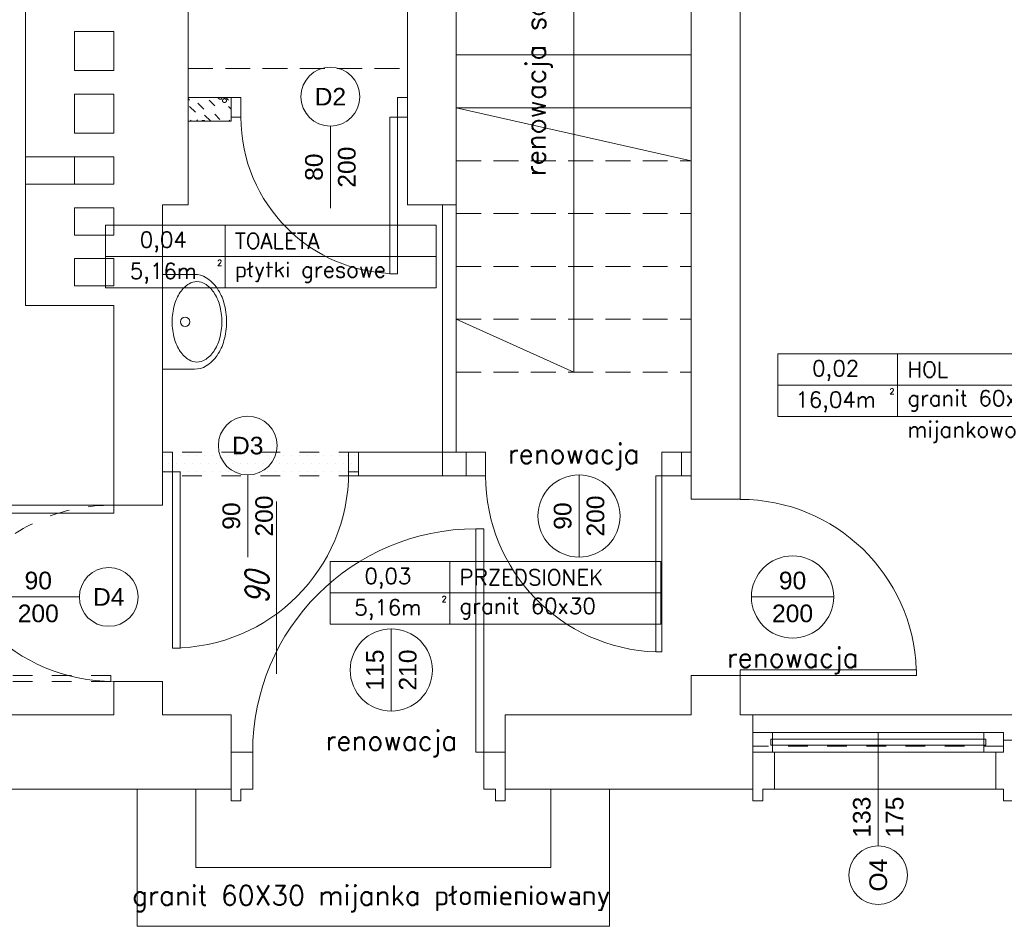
# Model space of a CAD drawing. Header units: millimetres. Extents: x -2274 to 12297, y -16157 to 26321.
# Tile 100 of 256: x -1210 to -707, y -4191 to -3728. Entities that reach past the tile are written whole.
import ezdxf
from ezdxf.enums import TextEntityAlignment as Align

# ---------------------------------------------------------------- set-up
doc = ezdxf.new("R2010")
doc.units = ezdxf.units.MM
for name, pattern in [('4002', [2, 1, -1]), ('901', [0]), ('DASHED', [19.05, 12.7, -6.35])]:
    doc.linetypes.add(name, pattern=pattern)
for name, color, linetype in [('- niebieska cienka - izolacja', 120, 'Continuous'), ('-LI-WIDOK', 2, 'Continuous'), ('_drzwi łuk', 1, 'Continuous'), ('_PROJEKTOWANE', 5, 'Continuous'), ('drzwi łuk', 1, 'Continuous'), ('KRESKOWANIE', 8, 'Continuous'), ('PROJEKTOWANE', 5, 'Continuous')]:
    doc.layers.add(name, color=color, linetype=linetype)
for name, color, linetype, lineweight in [('-ŚCIANY DZIAŁOWE', 3, 'Continuous', 35), ('-ŚCIANY NOŚNE', 4, 'Continuous', 53), ('CIENKA', 1, '901', 18), ('CIENKA - KRESKOWANIA', 254, 'Continuous', 0), ('CIENKA - OPISY', 2, 'Continuous', 25), ('CIENKA - WYMIAROWA', 8, 'Continuous', 18)]:
    doc.layers.add(name, color=color, linetype=linetype, lineweight=lineweight)
doc.layers.add('DO USU', color=7, linetype='Continuous', true_color=0x969696)
doc.layers.add('ISTN. BUD', color=253, linetype='Continuous', true_color=0x828282)
doc.styles.add('ARIAL', font='arial.ttf', dxfattribs={"height": 0.5})
doc.styles.add('DYBY-KURSYWA-0-8-K', font='ROMANS.SHX', dxfattribs={"width": 0.8, "oblique": 15})
doc.styles.add('SIMPLEX', font='simplex')

msp = doc.modelspace()

# ---------------------------------------------------------------- linework, layer by layer
at = {"layer": '- niebieska cienka - izolacja', "color": 253, "linetype": 'Continuous', "lineweight": 13}
for p, q in [((-1124, -3768.31), (-1123.2, -3769.11)), ((-1124, -3768.31), (-1123.2, -3769.11)), ((-1119, -3770.71), (-1116, -3773.71)), ((-1119, -3770.71), (-1116, -3773.71)), ((-1113.2, -3769.11), (-1110.4, -3771.91)), ((-1113.2, -3769.11), (-1110.4, -3771.91)), ((-1108.79, -3767.91), (-1108.79, -3767.77)), ((-1108.79, -3767.91), (-1108.59, -3767.91)), ((-1108.59, -3768.11), (-1108.59, -3767.91)), ((-1108.59, -3768.11), (-1108.39, -3768.11)), ((-1108.39, -3768.31), (-1108.39, -3768.11)), ((-1108.39, -3768.31), (-1108.19, -3768.31)), ((-1108.19, -3768.51), (-1108.19, -3768.31)), ((-1108.19, -3768.51), (-1107.99, -3768.51)), ((-1107.99, -3768.51), (-1107.79, -3768.51)), ((-1107.79, -3768.51), (-1107.59, -3768.51)), ((-1107.59, -3768.51), (-1107.39, -3768.51)), ((-1107.39, -3768.51), (-1107.19, -3768.51)), ((-1107.19, -3768.51), (-1106.99, -3768.51)), ((-1106.99, -3768.31), (-1106.79, -3768.31)), ((-1106.99, -3768.51), (-1106.99, -3768.31)), ((-1106.79, -3768.11), (-1106.59, -3768.11)), ((-1106.79, -3768.31), (-1106.79, -3768.11)), ((-1106.59, -3767.91), (-1106.39, -3767.91)), ((-1106.59, -3768.11), (-1106.59, -3767.91)), ((-1106.39, -3767.91), (-1106.39, -3767.77)), ((-1106.39, -3768.91), (-1106.19, -3768.91)), ((-1106.39, -3769.11), (-1106.39, -3768.91)), ((-1106.39, -3769.31), (-1106.39, -3769.11)), ((-1106.39, -3769.51), (-1106.39, -3769.31)), ((-1106.39, -3769.71), (-1106.39, -3769.51)), ((-1106.39, -3769.71), (-1106.19, -3769.71)), ((-1106.19, -3768.91), (-1106.19, -3768.71)), ((-1106.19, -3768.71), (-1105.99, -3768.71)), ((-1106.19, -3769.91), (-1106.19, -3769.71)), ((-1106.19, -3769.91), (-1105.99, -3769.91)), ((-1105.99, -3768.51), (-1105.79, -3768.51)), ((-1105.99, -3768.71), (-1105.99, -3768.51)), ((-1105.99, -3770.11), (-1105.99, -3769.91)), ((-1105.99, -3770.11), (-1105.79, -3770.11)), ((-1105.79, -3768.31), (-1105.59, -3768.31)), ((-1105.79, -3768.51), (-1105.79, -3768.31)), ((-1105.79, -3770.31), (-1105.79, -3770.11)), ((-1105.79, -3770.31), (-1105.59, -3770.31)), ((-1105.59, -3768.31), (-1105.39, -3768.31)), ((-1105.59, -3770.31), (-1105.39, -3770.31)), ((-1105.39, -3768.31), (-1105.19, -3768.31)), ((-1105.39, -3770.31), (-1105.19, -3770.31)), ((-1105.19, -3768.31), (-1104.99, -3768.31)), ((-1105.19, -3770.31), (-1104.99, -3770.31)), ((-1104.99, -3768.51), (-1104.99, -3768.31)), ((-1104.99, -3768.51), (-1104.79, -3768.51)), ((-1104.99, -3770.31), (-1104.99, -3770.11)), ((-1104.99, -3770.11), (-1104.79, -3770.11)), ((-1104.79, -3768.71), (-1104.79, -3768.51)), ((-1104.79, -3768.71), (-1104.59, -3768.71)), ((-1104.79, -3770.11), (-1104.79, -3769.91)), ((-1104.79, -3769.91), (-1104.59, -3769.91)), ((-1104.74, -3767.77), (-1103.4, -3769.11)), ((-1104.74, -3767.77), (-1103.4, -3769.11)), ((-1104.59, -3768.91), (-1104.59, -3768.71)), ((-1104.59, -3768.91), (-1104.39, -3768.91)), ((-1104.59, -3769.91), (-1104.59, -3769.71)), ((-1104.59, -3769.71), (-1104.39, -3769.71)), ((-1104.39, -3769.11), (-1104.39, -3768.91)), ((-1104.39, -3769.31), (-1104.39, -3769.11)), ((-1104.39, -3769.51), (-1104.39, -3769.31)), ((-1104.39, -3769.71), (-1104.39, -3769.51)), ((-1123.2, -3772.31), (-1120.2, -3775.31)), ((-1123.2, -3772.31), (-1120.2, -3775.31)), ((-1115.6, -3776.71), (-1112.6, -3779.71)), ((-1115.6, -3776.71), (-1112.6, -3779.71)), ((-1110.4, -3776.31), (-1107.8, -3778.91)), ((-1110.4, -3776.31), (-1107.8, -3778.91)), ((-1103.4, -3772.31), (-1102, -3773.71)), ((-1103.4, -3772.31), (-1102, -3773.71)), ((-1122.8, -3779.31), (-1122.34, -3779.77)), ((-1122.8, -3779.31), (-1122.34, -3779.77)), ((-1119.6, -3779.11), (-1118.94, -3779.77)), ((-1119.6, -3779.11), (-1118.94, -3779.77)), ((-1116.99, -3779.77), (-1116.99, -3779.71)), ((-1116.99, -3779.71), (-1116.79, -3779.71)), ((-1116.79, -3779.71), (-1116.79, -3779.51)), ((-1116.79, -3779.51), (-1116.59, -3779.51)), ((-1116.59, -3779.51), (-1116.39, -3779.51)), ((-1116.39, -3779.51), (-1116.19, -3779.51)), ((-1116.19, -3779.51), (-1115.99, -3779.51)), ((-1115.99, -3779.51), (-1115.79, -3779.51)), ((-1115.79, -3779.51), (-1115.59, -3779.51)), ((-1115.59, -3779.71), (-1115.59, -3779.51)), ((-1115.59, -3779.71), (-1115.39, -3779.71)), ((-1115.39, -3779.77), (-1115.39, -3779.71)), ((-1103, -3779.31), (-1102.54, -3779.77)), ((-1103, -3779.31), (-1102.54, -3779.77))]:
    msp.add_line(p, q, dxfattribs=at)
at = {"layer": '-LI-WIDOK', "color": 253, "lineweight": 13}
for p, q in [((-1162, -3734), (-1182, -3734)), ((-1182, -3734), (-1182, -3754)), ((-1162, -3754), (-1162, -3734)), ((-1182, -3754), (-1162, -3754)), ((-1182, -3766), (-1162, -3766)), ((-1162, -3766), (-1182, -3766)), ((-1182, -3766), (-1182, -3786)), ((-1162, -3786), (-1162, -3766)), ((-1182, -3786), (-1162, -3786)), ((-1182, -3798), (-1207, -3798)), ((-1182, -3798), (-1162, -3798)), ((-1162, -3798), (-1182, -3798)), ((-1182, -3798), (-1182, -3812)), ((-1162, -3798), (-1162, -3812)), ((-1182, -3812), (-1207, -3812)), ((-1162, -3812), (-1182, -3812)), ((-1182, -3824), (-1162, -3824)), ((-1162, -3824), (-1182, -3824)), ((-1182, -3824), (-1182, -3838)), ((-1162, -3824), (-1162, -3838)), ((-1162, -3838), (-1182, -3838)), ((-1182, -3850), (-1162, -3850)), ((-1162, -3850), (-1182, -3850)), ((-1182, -3850), (-1182, -3864)), ((-1162, -3850), (-1162, -3864)), ((-1162, -3864), (-1182, -3864)), ((-885, -4050.88), (-885, -3960.88)), ((-885, -3960.88), (-882, -3960.88)), ((-882, -3960.88), (-882, -4040.88)), ((-882, -3960.88), (-882, -4050.88)), ((-973, -3988), (-977, -3988)), ((-977, -3988), (-977, -4102)), ((-973, -4102), (-973, -3988.07)), ((-882, -4050.88), (-885, -4050.88)), ((-752, -4060), (-842, -4060)), ((-842, -4060), (-842, -4063)), ((-842, -4063), (-762, -4063)), ((-842, -4063), (-752, -4063)), ((-839, -4063), (-759, -4063)), ((-752, -4063), (-752, -4060)), ((-835.5, -4083), (-711.5, -4083)), ((-693.5, -4083), (-711.5, -4083)), ((-977, -4102), (-973, -4102)), ((-1150, -4121), (-1150, -4191)), ((-1120, -4121), (-1120, -4161)), ((-938.72, -4161), (-938.72, -4121)), ((-908.72, -4191), (-908.72, -4121)), ((-824.5, -4121), (-711.5, -4121)), ((-1120, -4161), (-938.72, -4161)), ((-1150, -4191), (-908.72, -4191))]:
    msp.add_line(p, q, dxfattribs=at)
at = {"layer": '-ŚCIANY DZIAŁOWE', "color": 253, "lineweight": 13}
for p, q in [((-994, -3822.5), (-994, -3960.89)), ((-987, -3822.5), (-987, -3948.88)), ((-1037, -3948.88), (-972.01, -3948.88)), ((-1037, -3948.88), (-1037, -3960.89)), ((-972.01, -3948.88), (-987, -3948.88)), ((-982.01, -3960.89), (-982.01, -3948.88)), ((-972.01, -3960.89), (-972.01, -3948.88)), ((-882, -3948.88), (-867, -3948.88)), ((-882, -3960.88), (-882, -3948.88)), ((-872, -3960.88), (-872, -3948.88)), ((-1037, -3960.89), (-972.01, -3960.89)), ((-972.01, -3960.89), (-994, -3960.89)), ((-882, -3960.88), (-867, -3960.88)), ((-835.5, -4121), (-835.5, -4083)), ((-702.5, -4096), (-707.5, -4096)), ((-707.5, -4096), (-707.5, -4102)), ((-1091, -4102), (-1102, -4102)), ((-1091, -4121), (-1091, -4102)), ((-973, -4121), (-973, -4102)), ((-973, -4102), (-962, -4102)), ((-824.5, -4102), (-835.5, -4102)), ((-824.5, -4121), (-824.5, -4102)), ((-711.5, -4121), (-711.5, -4102)), ((-707.5, -4102), (-711.5, -4102)), ((-1102, -4121), (-1102, -4127)), ((-1097, -4127), (-1097, -4121)), ((-1097, -4121), (-1091, -4121)), ((-967, -4121), (-973, -4121)), ((-967, -4127), (-967, -4121)), ((-962, -4121), (-962, -4127)), ((-835.5, -4121), (-835.5, -4127)), ((-830.5, -4127), (-830.5, -4121)), ((-830.5, -4121), (-824.5, -4121)), ((-707.5, -4121), (-711.5, -4121)), ((-707.5, -4127), (-707.5, -4121)), ((-1102, -4127), (-1097, -4127)), ((-962, -4127), (-967, -4127)), ((-835.5, -4127), (-830.5, -4127)), ((-702.5, -4127), (-707.5, -4127))]:
    msp.add_line(p, q, dxfattribs=at)
at = {"layer": '-ŚCIANY NOŚNE', "color": 253, "lineweight": 13}
for p, q in [((-867, -3695), (-867, -3972.89)), ((-842, -3695), (-842, -3972.89)), ((-1124, -3822.5), (-1124, -3715)), ((-1012, -3715), (-1012, -3822.5)), ((-987, -3715), (-987, -3822.5)), ((-1207, -3722), (-1207, -3874)), ((-1137, -3822.5), (-1137, -3975.99)), ((-1137, -3822.5), (-1124, -3822.5)), ((-1012, -3822.5), (-987, -3822.5)), ((-1207, -3874), (-1162, -3874)), ((-1162, -3874), (-1162, -3975.99)), ((-867, -3972.89), (-842, -3972.89)), ((-1162, -3975.99), (-1137, -3975.99)), ((-867, -4062.89), (-867, -4083)), ((-867, -4062.89), (-842, -4062.89)), ((-842, -4062.89), (-842, -4083)), ((-1162, -4065.99), (-1162, -4083)), ((-1162, -4065.99), (-1137, -4065.99)), ((-1137, -4065.99), (-1137, -4083)), ((-1234, -4083), (-1162, -4083)), ((-1137, -4083), (-1102, -4083)), ((-1102, -4121), (-1102, -4083)), ((-962, -4083), (-867, -4083)), ((-962, -4121), (-962, -4083)), ((-842, -4083), (-835.5, -4083)), ((-835.5, -4083), (-835.5, -4121)), ((-1234, -4121), (-1102, -4121)), ((-962, -4121), (-835.5, -4121))]:
    msp.add_line(p, q, dxfattribs=at)
at = {"layer": '_drzwi łuk', "color": 253, "lineweight": 13}
for centre, radius, start, end in [((-882, -3960.88), 90.01, 180.0023, 268.0884), ((-842, -4063), 90.01, 1.9116, 89.9977), ((-977, -4102), 114, 90, 180)]:
    msp.add_arc(centre, radius, start, end, dxfattribs=at)
at = {"layer": '_PROJEKTOWANE', "color": 253, "lineweight": 13}
for p, q in [((-1102, -3767.77), (-1124, -3767.77)), ((-1102, -3779.77), (-1102, -3767.77)), ((-1102, -3779.77), (-1124, -3779.77))]:
    msp.add_line(p, q, dxfattribs=at)
at = {"layer": 'CIENKA', "color": 253, "linetype": 'DASHED', "lineweight": 13}
for p, q in [((-1124, -3753), (-1012, -3753)), ((-987, -3800), (-867, -3800)), ((-987, -3827), (-867, -3827)), ((-987, -3854), (-867, -3854)), ((-987, -3881), (-867, -3881)), ((-987, -3908), (-867, -3908))]:
    msp.add_line(p, q, dxfattribs=at)
at = {"layer": 'CIENKA - KRESKOWANIA', "color": 253, "linetype": 'DASHED', "lineweight": 13, "ltscale": 0.5}
msp.add_line((-835.5, -4102), (-711.5, -4102), dxfattribs=at)
at = {"layer": 'CIENKA - OPISY', "color": 253, "lineweight": 13}
for p, q in [((-927, -3719), (-927, -3773)), ((-987, -3746), (-867, -3746)), ((-987, -3773), (-867, -3773)), ((-867, -3800), (-987, -3773)), ((-927, -3773), (-927, -3908)), ((-927, -3908), (-987, -3881))]:
    msp.add_line(p, q, dxfattribs=at)
at = {"layer": 'CIENKA - WYMIAROWA', "color": 253, "lineweight": 13}
msp.add_line((-835.5, -4083), (-835.5, -4121), dxfattribs=at)
at = {"layer": 'DO USU', "color": 253, "linetype": '4002', "lineweight": 13, "ltscale": 10}
for p, q in [((-1037, -3948.88), (-1137, -3948.88)), ((-1037, -3960.89), (-1137, -3960.89)), ((-1253.5, -4063), (-1163.5, -4063)), ((-1163.5, -4063), (-1163.5, -4066)), ((-1163.5, -4066), (-1253.5, -4066)), ((-1163.5, -4066), (-1243.5, -4066)), ((-707.5, -4099), (-835.5, -4099))]:
    msp.add_line(p, q, dxfattribs=at)
msp.add_arc((-1163.47, -4066.01), 90.03, 90.9714, 178.0825, dxfattribs=at)
at = {"layer": 'drzwi łuk', "color": 253, "lineweight": 13, "ltscale": 0.5}
for p, q in [((-1166.1, -3832.97), (-997.26, -3832.97)), ((-1166.1, -3832.97), (-1166.1, -3864.97)), ((-1105.03, -3832.97), (-1105.03, -3864.97)), ((-997.26, -3832.97), (-997.26, -3864.97)), ((-1166.1, -3848.97), (-997.26, -3848.97)), ((-1166.1, -3864.97), (-997.26, -3864.97)), ((-822.68, -3898.65), (-614.51, -3898.65)), ((-822.68, -3898.65), (-822.68, -3930.65)), ((-761.61, -3898.65), (-761.61, -3930.65)), ((-822.68, -3914.65), (-614.51, -3914.65)), ((-822.68, -3930.65), (-614.51, -3930.65)), ((-1051.42, -4004.76), (-882.57, -4004.76)), ((-1051.42, -4004.76), (-1051.42, -4036.76)), ((-990.35, -4004.76), (-990.35, -4036.76)), ((-882.57, -4004.76), (-882.57, -4036.76)), ((-1051.42, -4020.76), (-882.57, -4020.76)), ((-1051.42, -4036.76), (-882.57, -4036.76))]:
    msp.add_line(p, q, dxfattribs=at)
at = {"layer": 'ISTN. BUD', "color": 253, "linetype": 'Continuous', "lineweight": 13}
for p, q in [((-1135.9, -3950.41), (-1135.9, -3950.41)), ((-1131.85, -3950.41), (-1131.85, -3950.41)), ((-1127.81, -3950.41), (-1127.81, -3950.41)), ((-1123.76, -3950.41), (-1123.76, -3950.41)), ((-1119.71, -3950.41), (-1119.71, -3950.41)), ((-1115.66, -3950.41), (-1115.66, -3950.41)), ((-1111.61, -3950.41), (-1111.61, -3950.41)), ((-1107.56, -3950.41), (-1107.56, -3950.41)), ((-1103.52, -3950.41), (-1103.52, -3950.41)), ((-1099.47, -3950.41), (-1099.47, -3950.41)), ((-1095.42, -3950.41), (-1095.42, -3950.41)), ((-1091.37, -3950.41), (-1091.37, -3950.41)), ((-1087.32, -3950.41), (-1087.32, -3950.41)), ((-1083.28, -3950.41), (-1083.28, -3950.41)), ((-1079.23, -3950.41), (-1079.23, -3950.41)), ((-1075.18, -3950.41), (-1075.18, -3950.41)), ((-1071.13, -3950.41), (-1071.13, -3950.41)), ((-1067.08, -3950.41), (-1067.08, -3950.41)), ((-1063.04, -3950.41), (-1063.04, -3950.41)), ((-1058.99, -3950.41), (-1058.99, -3950.41)), ((-1054.94, -3950.41), (-1054.94, -3950.41)), ((-1050.89, -3950.41), (-1050.89, -3950.41)), ((-1046.84, -3950.41), (-1046.84, -3950.41)), ((-1042.79, -3950.41), (-1042.79, -3950.41)), ((-1038.75, -3950.41), (-1038.75, -3950.41)), ((-1133.88, -3954.45), (-1133.88, -3954.45)), ((-1129.83, -3954.45), (-1129.83, -3954.45)), ((-1125.78, -3954.45), (-1125.78, -3954.45)), ((-1121.73, -3954.45), (-1121.73, -3954.45)), ((-1117.69, -3954.45), (-1117.69, -3954.45)), ((-1113.64, -3954.45), (-1113.64, -3954.45)), ((-1109.59, -3954.45), (-1109.59, -3954.45)), ((-1105.54, -3954.45), (-1105.54, -3954.45)), ((-1101.49, -3954.45), (-1101.49, -3954.45)), ((-1097.44, -3954.45), (-1097.44, -3954.45)), ((-1093.4, -3954.45), (-1093.4, -3954.45)), ((-1089.35, -3954.45), (-1089.35, -3954.45)), ((-1085.3, -3954.45), (-1085.3, -3954.45)), ((-1081.25, -3954.45), (-1081.25, -3954.45)), ((-1077.2, -3954.45), (-1077.2, -3954.45)), ((-1073.16, -3954.45), (-1073.16, -3954.45)), ((-1069.11, -3954.45), (-1069.11, -3954.45)), ((-1065.06, -3954.45), (-1065.06, -3954.45)), ((-1061.01, -3954.45), (-1061.01, -3954.45)), ((-1056.96, -3954.45), (-1056.96, -3954.45)), ((-1052.92, -3954.45), (-1052.92, -3954.45)), ((-1048.87, -3954.45), (-1048.87, -3954.45)), ((-1044.82, -3954.45), (-1044.82, -3954.45)), ((-1040.77, -3954.45), (-1040.77, -3954.45)), ((-1135.9, -3958.5), (-1135.9, -3958.5)), ((-1131.85, -3958.5), (-1131.85, -3958.5)), ((-1127.81, -3958.5), (-1127.81, -3958.5)), ((-1123.76, -3958.5), (-1123.76, -3958.5)), ((-1119.71, -3958.5), (-1119.71, -3958.5)), ((-1115.66, -3958.5), (-1115.66, -3958.5)), ((-1111.61, -3958.5), (-1111.61, -3958.5)), ((-1107.56, -3958.5), (-1107.56, -3958.5)), ((-1103.52, -3958.5), (-1103.52, -3958.5)), ((-1099.47, -3958.5), (-1099.47, -3958.5)), ((-1095.42, -3958.5), (-1095.42, -3958.5)), ((-1091.37, -3958.5), (-1091.37, -3958.5)), ((-1087.32, -3958.5), (-1087.32, -3958.5)), ((-1083.28, -3958.5), (-1083.28, -3958.5)), ((-1079.23, -3958.5), (-1079.23, -3958.5)), ((-1075.18, -3958.5), (-1075.18, -3958.5)), ((-1071.13, -3958.5), (-1071.13, -3958.5)), ((-1067.08, -3958.5), (-1067.08, -3958.5)), ((-1063.04, -3958.5), (-1063.04, -3958.5)), ((-1058.99, -3958.5), (-1058.99, -3958.5)), ((-1054.94, -3958.5), (-1054.94, -3958.5)), ((-1050.89, -3958.5), (-1050.89, -3958.5)), ((-1046.84, -3958.5), (-1046.84, -3958.5)), ((-1042.79, -3958.5), (-1042.79, -3958.5)), ((-1038.75, -3958.5), (-1038.75, -3958.5))]:
    msp.add_line(p, q, dxfattribs=at)
at = {"layer": 'KRESKOWANIE', "color": 253, "linetype": 'DASHED', "lineweight": 13}
msp.add_line((-1124, -3793.5), (-1124, -3795.5), dxfattribs=at)
at = {"layer": 'PROJEKTOWANE', "color": 253, "lineweight": 13}
for p, q in [((-1097, -3767.77), (-1102, -3767.77)), ((-1102, -3767.77), (-1102, -3777.77)), ((-1097, -3777.77), (-1097, -3767.77)), ((-1012, -3767.77), (-1017, -3767.77)), ((-1017, -3767.77), (-1017, -3777.77)), ((-1012, -3777.77), (-1012, -3767.77)), ((-1102, -3777.77), (-1097, -3777.77)), ((-1021, -3777.77), (-1017, -3777.77)), ((-1021, -3857.77), (-1021, -3777.77)), ((-1017, -3777.77), (-1017, -3857.77)), ((-1017, -3777.77), (-1012, -3777.77)), ((-1051.32, -3782.32), (-1051.32, -3824.32)), ((-1120.66, -3858.09), (-1137, -3858.09)), ((-1137, -3858.09), (-1137, -3906.49)), ((-1017, -3857.77), (-1021, -3857.77)), ((-1137, -3906.49), (-1120.66, -3906.49)), ((-1137, -3948.88), (-1132, -3948.88)), ((-1137, -3958.88), (-1137, -3948.88)), ((-1132, -3948.88), (-1132, -3958.88)), ((-1042, -3948.88), (-1037, -3948.88)), ((-1042, -3958.88), (-1042, -3948.88)), ((-1037, -3948.88), (-1037, -3958.88)), ((-1132, -3958.88), (-1137, -3958.88)), ((-1128, -3958.88), (-1132, -3958.88)), ((-1132, -3958.88), (-1132, -4048.88)), ((-1128, -4048.88), (-1128, -3958.88)), ((-1093.53, -3960.49), (-1093.53, -4002.49)), ((-1037, -3958.88), (-1042, -3958.88)), ((-924.3, -3960.49), (-924.3, -4002.49)), ((-1162, -3975.99), (-1252, -3975.99)), ((-1162, -3979.99), (-1162, -3975.99)), ((-1078.8, -3974), (-1078.8, -4061.99)), ((-1252, -3979.99), (-1162, -3979.99)), ((-1179.51, -4022.8), (-1221.51, -4022.8)), ((-794.24, -4022.8), (-836.24, -4022.8)), ((-1020.21, -4039.12), (-1020.21, -4081.12)), ((-1132, -4048.88), (-1128, -4048.88)), ((-707.5, -4092), (-835.5, -4092)), ((-835.5, -4092), (-835.5, -4102)), ((-825.5, -4092), (-835.5, -4092)), ((-835.5, -4092), (-835.5, -4102)), ((-825.5, -4102), (-825.5, -4092)), ((-771.5, -4092), (-771.5, -4149.86)), ((-707.5, -4092), (-717.5, -4092)), ((-717.5, -4092), (-717.5, -4102)), ((-707.5, -4102), (-707.5, -4092)), ((-707.5, -4102), (-707.5, -4092)), ((-826.34, -4095.5), (-826.34, -4098.5)), ((-716.5, -4095.5), (-826.34, -4095.5)), ((-826.34, -4098.5), (-716.5, -4098.5)), ((-716.5, -4098.5), (-716.5, -4095.5)), ((-835.5, -4102), (-707.5, -4102)), ((-835.5, -4102), (-825.5, -4102)), ((-717.5, -4102), (-707.5, -4102))]:
    msp.add_line(p, q, dxfattribs=at)
msp.add_lwpolyline([(-1119.45, -3861.72, 0.138474), (-1123.44, -3862.85, 0.107069), (-1128, -3867.21, 0.080452), (-1130.97, -3873.65, 0.068264), (-1132.16, -3882.29, 0.068264), (-1130.97, -3890.94, 0.080452), (-1128, -3897.38, 0.107069), (-1123.44, -3901.74, 0.138474), (-1119.45, -3902.86, 0.138474), (-1115.47, -3901.74, 0.107069), (-1110.91, -3897.38, 0.080452), (-1107.93, -3890.94, 0.068264), (-1106.75, -3882.29, 0.068264), (-1107.93, -3873.65, 0.080452), (-1110.91, -3867.21, 0.107069), (-1115.47, -3862.85, 0.138474)], format="xyb", close=True, dxfattribs=at)
msp.add_lwpolyline([(-1120.66, -3906.49, 0.138474), (-1114.78, -3904.83, 0.107069), (-1109.11, -3899.41, 0.080452), (-1105.65, -3891.91, 0.068264), (-1104.33, -3882.29, 0.068264), (-1105.65, -3872.67, 0.080452), (-1109.11, -3865.18, 0.107069), (-1114.78, -3859.76, 0.138474), (-1120.66, -3858.09, 0.138474)], format="xyb", dxfattribs=at)
for centre, radius in [((-1051.32, -3767.32), 15), ((-1125.5, -3882.29), 2.42), ((-1093.53, -3945.49), 15), ((-924.3, -3981.49), 21), ((-815.24, -4022.8), 21), ((-1164.51, -4022.8), 15), ((-1020.21, -4060.12), 21), ((-771.5, -4164.86), 15)]:
    msp.add_circle(centre, radius, dxfattribs=at)
for centre, radius, start, end in [((-1017, -3777.77), 80, 180, 270), ((-1132, -3958.88), 90, 270, 0), ((-1162, -3975.99), 90, 180, 270)]:
    msp.add_arc(centre, radius, start, end, dxfattribs=at)

# ---------------------------------------------------------------- texts
at = {"layer": '-LI-WIDOK', "color": 253, "lineweight": 13, "style": 'SIMPLEX'}
for s, height, p in [('0,04', 8, (-1136.64, -3840.33)), ('5,16m', 8, (-1136.64, -3856.33)), ('2', 3, (-1107.88, -3852.13)), ('0,02', 8, (-793.22, -3906.01)), ('2', 3, (-764.46, -3917.81)), ('16,04m', 8, (-793.22, -3922.01)), ('0,03', 8, (-1021.95, -4012.12)), ('2', 3, (-993.19, -4023.92)), ('5,16m', 8, (-1021.95, -4028.12))]:
    msp.add_text(s, height=height, dxfattribs=at).set_placement(p, align=Align.MIDDLE_CENTER)
for s, p in [('TOALETA', (-1100.03, -3844.97)), ('HOL', (-756.61, -3910.65)), ('PRZEDSIONEK', (-985.35, -4016.76))]:
    msp.add_text(s, height=8, dxfattribs=at).set_placement(p)
at = {"layer": 'PROJEKTOWANE', "color": 253, "lineweight": 13}
for s, height, style, p in [('renowacja schodów drewnianych', 10, 'SIMPLEX', (-946.51, -3698.21)), ('200', 9, 'ARIAL', (-1042.93, -3803.32)), ('80', 9, 'ARIAL', (-1059.72, -3803.32)), ('200', 9, 'ARIAL', (-1085.15, -3981.49)), ('200', 9, 'ARIAL', (-915.92, -3981.49)), ('90', 9, 'ARIAL', (-1101.93, -3981.49)), ('90', 9, 'ARIAL', (-932.7, -3981.49)), ('115', 9, 'ARIAL', (-1028.61, -4060.12)), ('210', 9, 'ARIAL', (-1011.83, -4060.12)), ('133', 9, 'ARIAL', (-779.9, -4135.26)), ('175', 9, 'ARIAL', (-763.12, -4135.26)), ('O4', 9, 'ARIAL', (-771.5, -4164.86))]:
    msp.add_text(s, height=height, rotation=90, dxfattribs=dict(at, style=style)).set_placement(p, align=Align.MIDDLE_CENTER)
for s, height, style, p in [('D2', 9, 'ARIAL', (-1051.32, -3767.32)), ('D3', 9, 'ARIAL', (-1093.53, -3945.49)), ('renowacja', 10, 'SIMPLEX', (-927.12, -3949.63)), ('90', 9, 'ARIAL', (-1200.51, -4014.4)), ('90', 9, 'ARIAL', (-815.24, -4014.4)), ('D4', 9, 'ARIAL', (-1164.51, -4022.8)), ('200', 9, 'ARIAL', (-1200.51, -4031.19)), ('200', 9, 'ARIAL', (-815.24, -4031.19)), ('renowacja', 10, 'SIMPLEX', (-815.24, -4053.8)), ('renowacja', 10, 'SIMPLEX', (-1020.21, -4096.12)), ('granit 60X30 mijanka płomieniowany', 10, 'SIMPLEX', (-1030.43, -4175.23))]:
    msp.add_text(s, height=height, dxfattribs=dict(at, style=style)).set_placement(p, align=Align.MIDDLE_CENTER)
at = {"layer": 'PROJEKTOWANE', "color": 253, "lineweight": 13, "style": 'SIMPLEX'}
for s, p in [('płytki gresowe', (-1100.03, -3859.63)), ('granit 60x30 płomień', (-756.61, -3925.32)), ('mijankowo', (-756.61, -3941.32)), ('granit 60x30', (-985.35, -4031.42))]:
    msp.add_text(s, height=8, dxfattribs=at).set_placement(p)
at = {"layer": 'PROJEKTOWANE', "color": 253, "lineweight": 13, "insert": (-1088.8, -4018), "char_height": 12, "attachment_point": 5, "rotation": 90, "style": 'DYBY-KURSYWA-0-8-K'}
msp.add_mtext('\\A1;90', dxfattribs=at)

doc.saveas('drawing.dxf')
